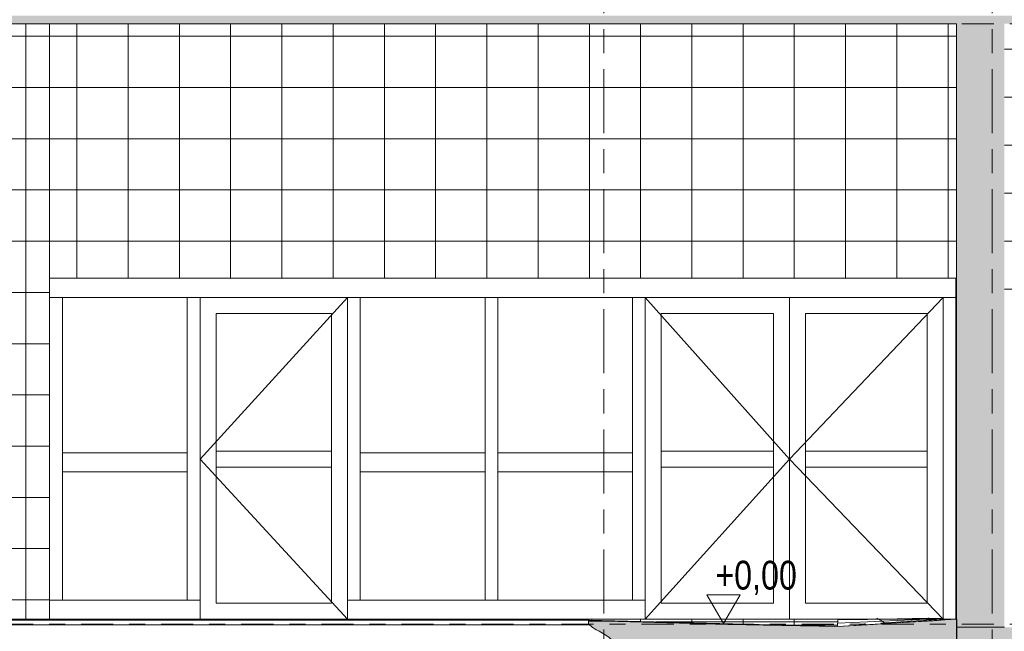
# Model space of a CAD drawing. Header units: metres. Extents: x 2 to 230, y -14 to 869.
# Tile 27 of 71: x 51.26 to 57.41, y -2.84 to 0.98. Entities that reach past the tile are written whole.
import ezdxf

# ---------------------------------------------------------------- set-up
doc = ezdxf.new("R2010")
doc.units = ezdxf.units.M
doc.linetypes.add('_Ebene_', pattern=[0.4, 0.2, -0.1, 0, -0.1])
doc.linetypes.add('_Rasterlinie_', pattern=[0.75, 0.4, -0.1, 0.15, -0.1])
for name, color, linetype, lineweight in [('A_Ebenen', 50, 'Continuous', 5), ('A_Fassade', 113, 'Continuous', 5), ('A_Geschossdecken', 7, 'Continuous', 5), ('A_Geschossdecken_Oberflächenschraffur', 7, 'Continuous', 5), ('A_Geschossdecken_Schraffur', 7, 'Continuous', 5), ('A_Hoehenkoten', 124, 'Continuous', 5), ('A_Raster', 128, 'Continuous', 5), ('A_Raum-Txt', 16, 'Continuous', 5), ('A_Wand', 244, 'Continuous', 5), ('A_Wand_Schraff', 1, 'Continuous', 5), ('A_Wände_Oberflächenschraffur', 244, 'Continuous', 5)]:
    doc.layers.add(name, color=color, linetype=linetype, lineweight=lineweight)
doc.styles.add('Arial', font='arial.ttf', dxfattribs={"width": 0.8, "height": 0.18})
doc.styles.add('Arial_B', font='txt', dxfattribs={"width": 0.8, "height": 0.25})
pattern_1 = [(0, (0.09525, 18.796), (0, 0.32), []), (90, (0.09525, 18.796), (-0.32, 2e-17), [])]
pattern_2 = [(0, (0.09525, 18.796), (0, 0.3), [])]
pattern_3 = [(0, (0.095247, -2.901), (0, 0.02), []), (90, (0.09525, -2.901), (-0.32, 2e-17), [])]
pattern_4 = [(0, (0.0952466, -2.776), (0, 0.003), []), (90, (0.09525, -2.776), (-0.32, 2e-17), [])]
pattern_5 = [(358.527, (-0.4227534, -1.354), (5.1411736e-05, 0.0019993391), []), (90, (-0.42275, -1.354), (-0.32, 0.008), [])]

# ---------------------------------------------------------------- blocks, each defined once
blk = doc.blocks.new('FP_1-G')
at = {"layer": 'A_Geschossdecken_Oberflächenschraffur', "color": 9}
for p, q in [((13.0071, -2.7674), (13.1001, -2.7657)), ((13.0071, -2.7674), (13.1001, -2.7657)), ((13.1001, -2.7657), (13.1932, -2.7641)), ((13.1001, -2.7657), (13.1932, -2.7641)), ((13.1659, -2.7617), (13.1594, -2.7576)), ((13.1659, -2.7617), (13.1594, -2.7576)), ((13.1724, -2.7658), (13.1659, -2.7617)), ((13.1724, -2.7658), (13.1659, -2.7617)), ((13.1789, -2.7697), (13.1724, -2.7658)), ((13.1789, -2.7697), (13.1724, -2.7658)), ((13.1932, -2.7641), (13.2862, -2.7626)), ((13.1932, -2.7641), (13.2862, -2.7626)), ((13.2862, -2.7626), (13.3793, -2.7612)), ((13.2862, -2.7626), (13.3793, -2.7612)), ((13.379, -2.7686), (13.4721, -2.7649)), ((13.379, -2.7686), (13.4721, -2.7649)), ((13.3793, -2.7612), (13.4723, -2.7599)), ((13.3793, -2.7612), (13.4723, -2.7599)), ((13.4681, -2.7701), (13.563, -2.7638)), ((13.4681, -2.7701), (13.563, -2.7638)), ((13.4721, -2.7649), (13.5651, -2.7612)), ((13.4721, -2.7649), (13.5651, -2.7612)), ((13.4723, -2.7599), (13.5654, -2.7587)), ((13.4723, -2.7599), (13.5654, -2.7587)), ((13.4863, -2.759), (13.4797, -2.7576)), ((13.4863, -2.759), (13.4797, -2.7576)), ((13.4928, -2.7604), (13.4863, -2.759)), ((13.4928, -2.7604), (13.4863, -2.759)), ((13.4993, -2.7616), (13.4928, -2.7604)), ((13.4993, -2.7616), (13.4928, -2.7604)), ((13.5059, -2.7627), (13.4993, -2.7616)), ((13.5059, -2.7627), (13.4993, -2.7616)), ((13.5124, -2.7637), (13.5059, -2.7627)), ((13.5124, -2.7637), (13.5059, -2.7627)), ((13.519, -2.7646), (13.5124, -2.7637)), ((13.519, -2.7646), (13.5124, -2.7637)), ((13.5256, -2.7654), (13.519, -2.7646)), ((13.5256, -2.7654), (13.519, -2.7646)), ((13.5321, -2.7661), (13.5256, -2.7654)), ((13.5321, -2.7661), (13.5256, -2.7654)), ((12.9136, -2.7889), (13.0067, -2.7847)), ((12.9136, -2.7889), (13.0067, -2.7847)), ((12.914, -2.7692), (13.0071, -2.7674)), ((12.914, -2.7692), (13.0071, -2.7674)), ((13.0067, -2.7847), (13.0998, -2.7805)), ((13.0067, -2.7847), (13.0998, -2.7805)), ((13.0998, -2.7805), (13.1928, -2.7765)), ((13.0998, -2.7805), (13.1928, -2.7765)), ((13.1854, -2.7735), (13.1789, -2.7697)), ((13.1854, -2.7735), (13.1789, -2.7697)), ((13.1832, -2.7895), (13.2781, -2.7829)), ((13.1832, -2.7895), (13.2781, -2.7829)), ((13.1919, -2.7772), (13.1854, -2.7735)), ((13.1919, -2.7772), (13.1854, -2.7735)), ((13.1985, -2.7807), (13.1919, -2.7772)), ((13.1985, -2.7807), (13.1919, -2.7772)), ((13.1928, -2.7765), (13.2859, -2.7725)), ((13.1928, -2.7765), (13.2859, -2.7725)), ((13.205, -2.7842), (13.1985, -2.7807)), ((13.205, -2.7842), (13.1985, -2.7807)), ((13.2115, -2.7876), (13.205, -2.7842)), ((13.2115, -2.7876), (13.205, -2.7842)), ((13.2781, -2.7829), (13.3731, -2.7764)), ((13.2781, -2.7829), (13.3731, -2.7764)), ((13.2859, -2.7725), (13.379, -2.7686)), ((13.2859, -2.7725), (13.379, -2.7686)), ((13.3731, -2.7764), (13.4681, -2.7701)), ((13.3731, -2.7764), (13.4681, -2.7701))]:
    blk.add_line(p, q, dxfattribs=at)
blk = doc.blocks.new('FP_2-G')
at = {"layer": 'A_Geschossdecken_Oberflächenschraffur', "color": 9}
for p, q in [((13.0839, -2.7927), (13.0839, -2.7923)), ((13.0839, -2.7927), (13.0839, -2.7923)), ((13.4033, -2.7732), (13.4033, -2.773)), ((13.4033, -2.7732), (13.4033, -2.773))]:
    blk.add_line(p, q, dxfattribs=at)
blk = doc.blocks.new('Fassade - TU DF 1 - mit Mittelpfosten - Fassade - TU DF 1 - mit Panikstange 2-8070270-G')
at = {"layer": 'A_Fassade', "color": 250, "lineweight": 9}
for p, q in [((13.5727, -0.7551), (12.6127, -1.7651)), ((12.7127, -2.6651), (12.7127, -0.8551)), ((12.7127, -0.8551), (13.4727, -0.8551)), ((13.4727, -0.8551), (13.4727, -2.6651)), ((12.7127, -1.7151), (13.4727, -1.7151)), ((12.7127, -1.7151), (12.7127, -1.8151)), ((13.4727, -1.7151), (13.4727, -1.8151)), ((12.6127, -1.7651), (13.5727, -2.7651)), ((13.4727, -1.8151), (12.7127, -1.8151)), ((13.4727, -2.6651), (12.7127, -2.6651))]:
    blk.add_line(p, q, dxfattribs=at)
blk = doc.blocks.new('Fassade - TU DF 1 - mit Mittelpfosten - Fassade - TU DF 1 - mit Panikstange-8070271-G')
at = {"layer": 'A_Fassade', "color": 250, "lineweight": 9}
for p, q in [((11.7127, -0.7551), (12.6127, -1.7651)), ((12.6127, -2.7651), (12.6127, -0.7551)), ((11.8127, -0.8551), (12.5127, -0.8551)), ((11.8127, -2.6651), (11.8127, -0.8551)), ((12.5127, -0.8551), (12.5127, -2.6651)), ((11.8127, -1.7151), (12.5127, -1.7151)), ((11.8127, -1.8151), (11.8127, -1.7151)), ((12.5127, -1.7151), (12.5127, -1.8151)), ((12.6127, -1.7651), (11.7127, -2.7651)), ((12.5127, -1.8151), (11.8127, -1.8151)), ((12.5127, -2.6651), (11.8127, -2.6651))]:
    blk.add_line(p, q, dxfattribs=at)
blk = doc.blocks.new('Fassade - TU DF 1 - mit Mittelpfosten - Fassade - TU DF 1 - mit Panikstange 2-8070273-G')
at = {"layer": 'A_Fassade', "color": 250, "lineweight": 9}
for p, q in [((9.8527, -0.7551), (8.9327, -1.7651)), ((9.0327, -2.6651), (9.0327, -0.8551)), ((9.0327, -0.8551), (9.7527, -0.8551)), ((9.7527, -0.8551), (9.7527, -2.6651)), ((9.0327, -1.7151), (9.7527, -1.7151)), ((9.0327, -1.7151), (9.0327, -1.8151)), ((9.7527, -1.7151), (9.7527, -1.8151)), ((8.9327, -1.7651), (9.8527, -2.7651)), ((9.7527, -1.8151), (9.0327, -1.8151)), ((9.7527, -2.6651), (9.0327, -2.6651))]:
    blk.add_line(p, q, dxfattribs=at)
blk = doc.blocks.new('Rectangular Mullion - 80mm x 120mm-8070274-G')
at = {"layer": 'A_Fassade', "color": 250, "lineweight": 9}
for q in [(7.9927, -0.6351), (8.8927, -0.7551)]:
    blk.add_line((7.9927, -0.7551), q, dxfattribs=at)
blk = doc.blocks.new('Rectangular Mullion - 80mm x 120mm-8070275-G')
at = {"layer": 'A_Fassade', "color": 250, "lineweight": 9}
blk.add_line((8.8927, -0.7551), (9.8927, -0.7551), dxfattribs=at)
blk = doc.blocks.new('Rectangular Mullion - 80mm x 120mm-8070276-G')
at = {"layer": 'A_Fassade', "color": 250, "lineweight": 9}
blk.add_line((9.8927, -0.7551), (10.7527, -0.7551), dxfattribs=at)
blk = doc.blocks.new('Rectangular Mullion - 80mm x 120mm-8070277-G')
at = {"layer": 'A_Fassade', "color": 250, "lineweight": 9}
blk.add_line((10.7527, -0.7551), (11.6727, -0.7551), dxfattribs=at)
blk = doc.blocks.new('Rectangular Mullion - 80mm x 120mm-8070278-G')
at = {"layer": 'A_Fassade', "color": 250, "lineweight": 9}
blk.add_line((11.6727, -0.7551), (12.6127, -0.7551), dxfattribs=at)
blk = doc.blocks.new('Rectangular Mullion - 80mm x 120mm-8070279-G')
at = {"layer": 'A_Fassade', "color": 250, "lineweight": 9}
for p in [(13.6527, -0.6351), (12.6127, -0.7551)]:
    blk.add_line(p, (13.6527, -0.7551), dxfattribs=at)
blk = doc.blocks.new('Rectangular Mullion - 80mm x 120mm-8070280-G')
at = {"layer": 'A_Fassade', "color": 250, "lineweight": 9}
for p, q in [((9.8527, -2.7651), (9.8527, -2.6451)), ((10.7527, -2.6451), (9.8527, -2.6451)), ((9.8527, -2.7651), (10.7527, -2.7651))]:
    blk.add_line(p, q, dxfattribs=at)
blk = doc.blocks.new('Rectangular Mullion - 80mm x 120mm-8070281-G')
at = {"layer": 'A_Fassade', "color": 250, "lineweight": 9}
for p, q in [((11.7127, -2.6451), (10.7527, -2.6451)), ((11.7127, -2.6451), (11.7127, -2.7651)), ((10.7527, -2.7651), (11.7127, -2.7651))]:
    blk.add_line(p, q, dxfattribs=at)
blk = doc.blocks.new('Rectangular Mullion - 80mm x 120mm-8070282-G')
at = {"layer": 'A_Fassade', "color": 250, "lineweight": 9}
for p, q in [((7.9927, -2.7651), (7.9927, -2.6451)), ((8.9327, -2.6451), (7.9927, -2.6451)), ((8.9327, -2.6451), (8.9327, -2.7651)), ((7.9927, -2.7651), (8.9327, -2.7651))]:
    blk.add_line(p, q, dxfattribs=at)
blk = doc.blocks.new('Rectangular Mullion - 80mm x 80mm-8070283-G')
at = {"layer": 'A_Fassade', "color": 250, "lineweight": 9}
for p, q in [((13.5727, -1.7851), (13.5727, -2.7651)), ((13.6527, -2.7651), (13.6527, -1.7851)), ((13.6527, -2.7651), (13.5727, -2.7651))]:
    blk.add_line(p, q, dxfattribs=at)
blk = doc.blocks.new('Rectangular Mullion - 80mm x 80mm-8070284-G')
at = {"layer": 'A_Fassade', "color": 250, "lineweight": 9}
for p, q in [((7.9927, -0.7551), (8.0727, -0.7551)), ((7.9927, -0.7551), (7.9927, -1.7851)), ((8.0727, -1.7851), (8.0727, -0.7551))]:
    blk.add_line(p, q, dxfattribs=at)
blk = doc.blocks.new('Rectangular Mullion - 80mm x 80mm-8070287-G')
at = {"layer": 'A_Fassade', "color": 250, "lineweight": 9}
for p, q in [((13.5727, -0.7551), (13.6527, -0.7551)), ((13.5727, -0.7551), (13.5727, -1.7851)), ((13.6527, -1.7851), (13.6527, -0.7551))]:
    blk.add_line(p, q, dxfattribs=at)
blk = doc.blocks.new('Rectangular Mullion - 80mm x 80mm-8070288-G')
at = {"layer": 'A_Fassade', "color": 250, "lineweight": 9}
for p, q in [((7.9927, -1.7851), (7.9927, -2.6451)), ((8.0727, -2.6451), (8.0727, -1.7851)), ((8.0727, -2.6451), (7.9927, -2.6451))]:
    blk.add_line(p, q, dxfattribs=at)
blk = doc.blocks.new('Rectangular Mullion - 80mm x 120mm-8070289-G')
at = {"layer": 'A_Fassade', "color": 250, "lineweight": 9}
for p, q in [((9.9327, -1.8451), (9.9327, -1.7251)), ((10.7127, -1.7251), (9.9327, -1.7251)), ((10.7127, -1.7251), (10.7127, -1.8451)), ((9.9327, -1.8451), (10.7127, -1.8451))]:
    blk.add_line(p, q, dxfattribs=at)
blk = doc.blocks.new('Rectangular Mullion - 80mm x 120mm-8070290-G')
at = {"layer": 'A_Fassade', "color": 250, "lineweight": 9}
for p, q in [((10.7927, -1.8451), (10.7927, -1.7251)), ((11.6327, -1.7251), (10.7927, -1.7251)), ((11.6327, -1.7251), (11.6327, -1.8451)), ((10.7927, -1.8451), (11.6327, -1.8451))]:
    blk.add_line(p, q, dxfattribs=at)
blk = doc.blocks.new('Rectangular Mullion - 80mm x 80mm-8070291-G')
at = {"layer": 'A_Fassade', "color": 250, "lineweight": 9}
for p, q in [((9.8527, -0.7551), (9.9327, -0.7551)), ((9.8527, -0.7551), (9.8527, -1.7851)), ((9.9327, -1.7851), (9.9327, -0.7551))]:
    blk.add_line(p, q, dxfattribs=at)
blk = doc.blocks.new('Rectangular Mullion - 80mm x 80mm-8070292-G')
at = {"layer": 'A_Fassade', "color": 250, "lineweight": 9}
for p, q in [((9.8527, -1.7851), (9.8527, -2.6451)), ((9.9327, -2.6451), (9.9327, -1.7851)), ((9.9327, -2.6451), (9.8527, -2.6451))]:
    blk.add_line(p, q, dxfattribs=at)
blk = doc.blocks.new('Höhenkoten - leer-6237472-G')
at = {"layer": 'A_Hoehenkoten'}
for p, q in [((-21.5123, -9.1401), (-21.7201, -9.1401)), ((-21.6162, -9.3201), (-21.7201, -9.1401)), ((-21.6162, -9.3201), (-21.5123, -9.1401))]:
    blk.add_line(p, q, dxfattribs=at)

msp = doc.modelspace()

# ---------------------------------------------------------------- hatches: boundary and pattern name
at = {"layer": 'A_Geschossdecken_Oberflächenschraffur'}
h = msp.add_hatch(dxfattribs=at)
h.set_pattern_fill('FP_24', color=9, style=0, pattern_type=2)
h.set_pattern_definition(pattern_3)
h.paths.add_polyline_path([(54.8302, -2.7706), (54.8303, -2.7651), (50.8206, -2.7651), (50.8206, -2.7701), (54.8109, -2.7701)], flags=0)
h = msp.add_hatch(dxfattribs=at)
h.set_pattern_fill('FP_24', color=9, style=0, pattern_type=2)
h.set_pattern_definition(pattern_3)
h.paths.add_polyline_path([(54.8302, -2.7706), (54.8303, -2.7651), (50.8206, -2.7651), (50.8206, -2.7701), (54.8109, -2.7701)], flags=0)
h = msp.add_hatch(dxfattribs=at)
h.set_pattern_fill('FP_24', color=9, style=0, pattern_type=2)
h.set_pattern_definition(pattern_3)
h.paths.add_polyline_path([(56.366, -2.8101), (56.3664, -2.7651), (54.8303, -2.7651), (54.8302, -2.7706), (56.366, -2.8101)], flags=0)
h = msp.add_hatch(dxfattribs=at)
h.set_pattern_fill('FP_24', color=9, style=0, pattern_type=2)
h.set_pattern_definition(pattern_3)
h.paths.add_polyline_path([(56.366, -2.8101), (56.3664, -2.7651), (54.8303, -2.7651), (54.8302, -2.7706), (56.366, -2.8101)], flags=0)
h = msp.add_hatch(dxfattribs=at)
h.set_pattern_fill('FP_29', color=9, style=0, pattern_type=2)
h.set_pattern_definition(pattern_4)
h.paths.add_polyline_path([(54.918, -2.7777), (54.8109, -2.7701), (54.8109, -2.7777)], flags=0)
h = msp.add_hatch(dxfattribs=at)
h.set_pattern_fill('FP_29', color=9, style=0, pattern_type=2)
h.set_pattern_definition(pattern_4)
h.paths.add_polyline_path([(54.918, -2.7777), (54.8109, -2.7701), (54.8109, -2.7777)], flags=0)
h = msp.add_hatch(dxfattribs=at)
h.set_pattern_fill('FP_30', color=9, style=0, pattern_type=2)
h.set_pattern_definition(pattern_5)
h.paths.add_polyline_path([(56.3665, -2.8101), (54.8109, -2.7701), (54.9371, -2.7782), (55.6802, -2.7974), (56.3522, -2.8098)], flags=0)
h = msp.add_hatch(dxfattribs=at)
h.set_pattern_fill('FP_30', color=9, style=0, pattern_type=2)
h.set_pattern_definition(pattern_5)
h.paths.add_polyline_path([(56.3665, -2.8101), (54.8109, -2.7701), (54.9371, -2.7782), (55.6802, -2.7974), (56.3522, -2.8098)], flags=0)
at = {"layer": 'A_Geschossdecken_Schraffur', "lineweight": 9}
h = msp.add_hatch(color=253, dxfattribs=at)
h.paths.add_polyline_path([(44.3792, 0.9549), (72.0911, 0.9549), (72.0911, 2.2049), (55.8805, 1.9525), (54.8539, 1.9382), (53.5221, 1.9681), (44.2663, 2.2049), (44.2663, 0.9549)], flags=0)
h.paths.add_polyline_path([(56.8239, 1.0049), (44.3792, 1.0049), (44.3792, 1.9049), (71.7591, 1.9049), (71.7591, 1.0049), (56.9435, 1.0049)], flags=0)
h = msp.add_hatch(color=253, dxfattribs=at)
h.paths.add_polyline_path([(45.1654, -3.0951), (45.904, -3.0721), (46.5837, -3.0534), (46.5756, -3.0249), (46.5777, -2.9953), (46.5897, -2.9682), (46.6305, -2.9172), (46.6827, -2.8722), (46.7699, -2.8199), (46.8009, -2.7944), (46.8009, -2.7701), (46.6827, -2.7707), (45.904, -2.7921), (45.1654, -2.8151), (44.4799, -2.7751), (44.4799, -3.0551), (44.5601, -3.0598)], flags=0)
h.paths.add_polyline_path([(56.3665, -3.0906), (57.1107, -3.0451), (57.1107, -2.7651), (56.3522, -2.8103), (55.6802, -2.7974), (54.918, -2.7777), (54.8109, -2.7777), (54.8109, -2.7944), (54.8419, -2.8199), (54.9322, -2.8741), (54.9813, -2.9172), (55.0221, -2.9682), (55.0346, -2.9979), (55.0354, -3.0302), (55.0243, -3.0605), (55.6802, -3.0774), (55.9014, -3.0815)], flags=0)
h.paths.add_polyline_path([(54.8742, -3.0577), (54.866, -3.0368), (54.8636, -3.0144), (54.8636, -2.9794), (54.8585, -2.9639), (54.8454, -2.9543), (54.8291, -2.9543), (54.8159, -2.9639), (54.8109, -2.9794), (54.8109, -3.0577), (54.8192, -3.0577)], flags=0)
h.paths.add_polyline_path([(46.8009, -3.0501), (46.8006, -2.9787), (46.7958, -2.9639), (46.7827, -2.9543), (46.7664, -2.9543), (46.7532, -2.9639), (46.7482, -2.9794), (46.7482, -3.0144), (46.7466, -3.0326), (46.7412, -3.0501), (46.8006, -3.0501)], flags=0)
msp.add_hatch(color=253, dxfattribs=at).paths.add_polyline_path([(64.3708, -3.1651), (71.8912, -3.1651), (71.8912, -2.8151), (57.108, -2.8151), (57.108, -3.1651), (62.484, -3.1651)], flags=0)
at = {"layer": 'A_Wand_Schraff', "lineweight": 9}
msp.add_hatch(color=253, dxfattribs=at).paths.add_polyline_path([(57.2955, -2.8151), (57.408, -2.8151), (57.408, 0.9549), (57.108, 0.9549), (57.108, -2.8151)], flags=0)
at = {"layer": 'A_Wände_Oberflächenschraffur'}
h = msp.add_hatch(dxfattribs=at)
h.set_pattern_fill('FP_1', color=133, style=0, pattern_type=2)
h.set_pattern_definition(pattern_1)
h.paths.add_polyline_path([(47.6928, -2.7651), (51.4449, -2.7651), (51.4449, 0.9549), (47.6928, 0.9549), (47.6928, -2.6451)], flags=0)
h = msp.add_hatch(dxfattribs=at)
h.set_pattern_fill('FP_1', color=133, style=0, pattern_type=2)
h.set_pattern_definition(pattern_1)
h.paths.add_polyline_path([(47.6928, -2.7651), (51.4449, -2.7651), (51.4449, 0.9549), (47.6928, 0.9549), (47.6928, -2.6451)], flags=0)
h = msp.add_hatch(dxfattribs=at)
h.set_pattern_fill('FP_1', color=133, style=0, pattern_type=2)
h.set_pattern_definition(pattern_1)
h.paths.add_polyline_path([(53.0504, -0.6351), (57.108, -0.6351), (57.108, 0.9549), (51.4449, 0.9549), (51.4449, -0.6351)], flags=0)
h = msp.add_hatch(dxfattribs=at)
h.set_pattern_fill('FP_1', color=133, style=0, pattern_type=2)
h.set_pattern_definition(pattern_1)
h.paths.add_polyline_path([(53.0504, -0.6351), (57.108, -0.6351), (57.108, 0.9549), (51.4449, 0.9549), (51.4449, -0.6351)], flags=0)
h = msp.add_hatch(dxfattribs=at)
h.set_pattern_fill('FP_12', color=8, style=0, pattern_type=2)
h.set_pattern_definition(pattern_2)
h.paths.add_polyline_path([(58.198, -2.766), (58.198, -2.766), (58.198, -2.6472)], flags=0)
h.paths.add_polyline_path([(58.208, -2.766), (58.208, -2.766), (58.208, -2.6451)], flags=0)
h.paths.add_polyline_path([(57.108, -2.7651), (57.108, -0.6351), (57.1049, -0.6351), (57.1049, -2.7651)], flags=0)
h.paths.add_polyline_path([(58.168, -0.7101), (58.168, 0.9549), (57.408, 0.9549), (57.408, -0.7101)], flags=0)
h = msp.add_hatch(dxfattribs=at)
h.set_pattern_fill('FP_12', color=8, style=0, pattern_type=2)
h.set_pattern_definition(pattern_2)
h.paths.add_polyline_path([(58.198, -2.766), (58.198, -2.766), (58.198, -2.6472)], flags=0)
h.paths.add_polyline_path([(58.208, -2.766), (58.208, -2.766), (58.208, -2.6451)], flags=0)
h.paths.add_polyline_path([(57.108, -2.7651), (57.108, -0.6351), (57.1049, -0.6351), (57.1049, -2.7651)], flags=0)
h.paths.add_polyline_path([(58.168, -0.7101), (58.168, 0.9549), (57.408, 0.9549), (57.408, -0.7101)], flags=0)

# ---------------------------------------------------------------- linework, layer by layer
at = {"layer": 'A_Ebenen', "color": 130, "linetype": '_Ebene_', "lineweight": 9}
for p, q in [((77.8421, 0.9549), (16.3367, 0.9549)), ((77.8421, -2.7951), (16.3367, -2.7951))]:
    msp.add_line(p, q, dxfattribs=at)
at = {"layer": 'A_Geschossdecken', "color": 250, "lineweight": 9}
for p, q in [((44.2661, 0.9549), (57.108, 0.9549)), ((47.6928, -2.7651), (51.4449, -2.7651)), ((52.3849, -2.7651), (53.3049, -2.7651)), ((54.8303, -2.7651), (54.8302, -2.7706)), ((55.1649, -2.7651), (57.0249, -2.7651)), ((56.3665, -2.7651), (56.366, -2.8101)), ((57.1049, -2.7651), (57.108, -2.7651)), ((57.1107, -3.0451), (57.1107, -2.7651)), ((54.8109, -2.7701), (46.7038, -2.7701)), ((46.8009, -2.799), (54.8109, -2.799)), ((54.8109, -2.7701), (54.8109, -2.799)), ((54.8109, -2.7701), (54.918, -2.7777)), ((54.8109, -2.7701), (56.3665, -2.8101)), ((54.918, -2.7777), (54.8109, -2.7777)), ((55.6802, -2.7974), (54.918, -2.7777)), ((55.6802, -2.7974), (56.3665, -2.8101)), ((56.3665, -2.8106), (55.9014, -2.8015)), ((57.0363, -2.7696), (56.3665, -2.8101)), ((56.3665, -2.8101), (56.3665, -2.8106)), ((57.108, -2.8151), (57.108, -3.1651))]:
    msp.add_line(p, q, dxfattribs=at)
at = {"layer": 'A_Geschossdecken', "color": 250, "lineweight": 9, "flags": 128}
msp.add_lwpolyline([(57.1107, -2.7651), (57.0363, -2.7696), (56.9619, -2.7742), (56.8875, -2.7787), (56.813, -2.7833), (56.7386, -2.7878), (56.6642, -2.7924), (56.5898, -2.7969), (56.5154, -2.8015), (56.4409, -2.806), (56.3665, -2.8106)], dxfattribs=at)
at = {"layer": 'A_Geschossdecken', "color": 250, "lineweight": 9}
for centre, radius, start, end in [((54.9919, -2.6056), 0.2615, 226.20262, 243.79738), ((54.7119, -3.1745), 0.3725, 33.6304, 63.79738)]:
    msp.add_arc(centre, radius, start, end, dxfattribs=at)
at = {"layer": 'A_Raster', "linetype": '_Rasterlinie_', "lineweight": 9}
for p, q in [((54.9064, -13.2288), (54.9064, 12.7435)), ((57.3308, -13.2288), (57.3308, 12.7435))]:
    msp.add_line(p, q, dxfattribs=at)
at = {"layer": 'A_Wand', "color": 250, "lineweight": 9}
for p, q in [((51.4449, 0.9549), (51.4449, -0.6351)), ((57.108, 0.9549), (57.108, -2.8151)), ((51.4449, -0.6351), (57.108, -0.6351)), ((57.108, -2.8151), (57.408, -2.8151))]:
    msp.add_line(p, q, dxfattribs=at)

# ---------------------------------------------------------------- block references
at = {"layer": 'A_Fassade', "color": 250, "lineweight": 9}
for name, p in [('Rectangular Mullion - 80mm x 120mm-8070274-G', (43.4522, 0)), ('Rectangular Mullion - 80mm x 120mm-8070279-G', (43.4522, 0)), ('Rectangular Mullion - 80mm x 80mm-8070284-G', (43.4522, 0)), ('Rectangular Mullion - 80mm x 80mm-8070291-G', (42.4522, 0)), ('Rectangular Mullion - 80mm x 120mm-8070275-G', (43.4522, 0)), ('Fassade - TU DF 1 - mit Mittelpfosten - Fassade - TU DF 1 - mit Panikstange 2-8070273-G', (43.4522, 0)), ('Rectangular Mullion - 80mm x 80mm-8070291-G', (43.4522, 0)), ('Rectangular Mullion - 80mm x 120mm-8070276-G', (43.4522, 0)), ('Rectangular Mullion - 80mm x 80mm-8070291-G', (44.3122, 0)), ('Rectangular Mullion - 80mm x 120mm-8070277-G', (43.4522, 0)), ('Rectangular Mullion - 80mm x 80mm-8070291-G', (45.2322, 0)), ('Rectangular Mullion - 80mm x 120mm-8070278-G', (43.4522, 0)), ('Fassade - TU DF 1 - mit Mittelpfosten - Fassade - TU DF 1 - mit Panikstange-8070271-G', (43.4522, 0)), ('Fassade - TU DF 1 - mit Mittelpfosten - Fassade - TU DF 1 - mit Panikstange 2-8070270-G', (43.4522, 0)), ('Rectangular Mullion - 80mm x 80mm-8070287-G', (43.4522, 0)), ('Rectangular Mullion - 80mm x 120mm-8070289-G', (41.5922, 0)), ('Rectangular Mullion - 80mm x 120mm-8070289-G', (43.4522, 0)), ('Rectangular Mullion - 80mm x 120mm-8070290-G', (43.4522, 0)), ('Rectangular Mullion - 80mm x 80mm-8070288-G', (43.4522, 0)), ('Rectangular Mullion - 80mm x 80mm-8070292-G', (42.4522, 0)), ('Rectangular Mullion - 80mm x 80mm-8070292-G', (43.4522, 0)), ('Rectangular Mullion - 80mm x 80mm-8070292-G', (44.3122, 0)), ('Rectangular Mullion - 80mm x 80mm-8070292-G', (45.2322, 0)), ('Rectangular Mullion - 80mm x 80mm-8070283-G', (43.4522, 0)), ('Rectangular Mullion - 80mm x 120mm-8070282-G', (43.4522, 0)), ('Rectangular Mullion - 80mm x 120mm-8070280-G', (43.4522, 0)), ('Rectangular Mullion - 80mm x 120mm-8070281-G', (43.4522, 0))]:
    msp.add_blockref(name, p, dxfattribs=at)
at = {"layer": 'A_Geschossdecken', "color": 250, "lineweight": 9}
for name in ['FP_1-G', 'FP_2-G']:
    msp.add_blockref(name, (43.4522, 0), dxfattribs=at)
at = {"layer": 'A_Hoehenkoten', "extrusion": (0, 0, -1)}
msp.add_blockref('Höhenkoten - leer-6237472-G', (-34.037, 6.5283), dxfattribs=at)

# ---------------------------------------------------------------- texts
at = {"layer": 'A_Hoehenkoten', "insert": (55.6025, -2.3996), "char_height": 0.18, "width": 0.601593, "attachment_point": 1, "line_spacing_factor": 0.941778, "style": 'Arial'}
msp.add_mtext('+0,00', dxfattribs=at)
at = {"layer": 'A_Raum-Txt', "insert": (48.3271, -0.6809), "char_height": 0.25, "width": 3.437636, "attachment_point": 1, "style": 'Arial_B'}
msp.add_mtext('Lehrschwimmbecken', dxfattribs=at)

doc.saveas('drawing.dxf')
